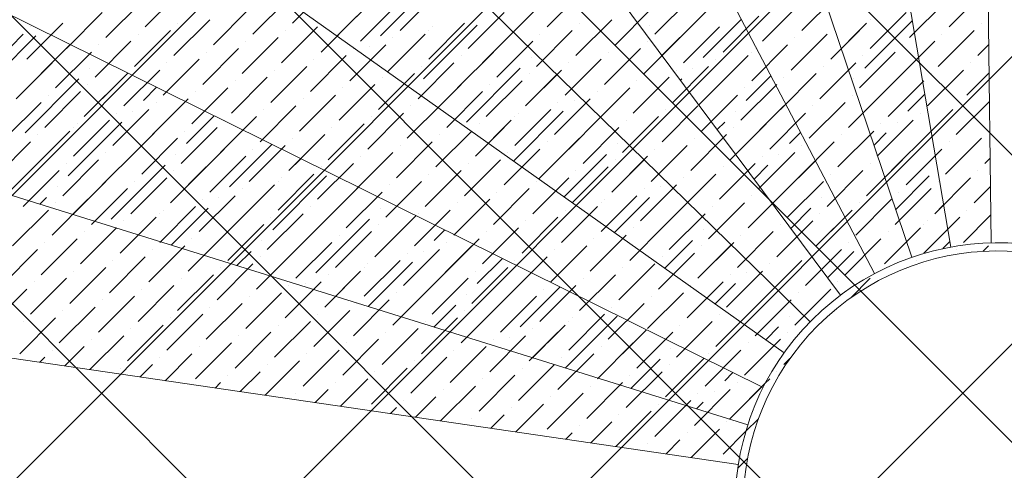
# Model space of a CAD drawing. Header units: millimetres. Extents: x -150 to 17700, y -13097 to 13830.
# Tile 23 of 67: x 9799 to 11011, y 6976 to 7531. Entities that reach past the tile are written whole.
import ezdxf

# ---------------------------------------------------------------- set-up
doc = ezdxf.new("R2010")
doc.units = ezdxf.units.MM
doc.header["$MEASUREMENT"] = 0
doc.layers.get('0').update_dxf_attribs({"lineweight": 5})
doc.layers.add('RCP XREF$0$A-CEILING-01', color=9, linetype='Continuous', lineweight=0, true_color=0x808080)
doc.layers.add('RCP XREF$0$A-CELING ELEMENT', color=9, linetype='Continuous', lineweight=0, true_color=0x808080)

# ---------------------------------------------------------------- blocks, each defined once
blk = doc.blocks.new('RCP XREF')
at = {"layer": 'RCP XREF$0$A-CEILING-01', "color": 8, "linetype": 'Continuous', "lineweight": 0, "true_color": 0x808080}
for p, q in [((11364.7, 5605.9), (3590.6, 13380)), ((11718.3, 5959.4), (4297.7, 13380)), ((11895, 6136.2), (4651.2, 13380)), ((12071.8, 6313), (5004.8, 13380)), ((6135, 3660.1), (14450, 11975.1)), ((6452, 3270), (14450, 11268)), ((11541.5, 5782.6), (6090.1, 11234)), ((7159.1, 3270), (14450, 10560.9)), ((6135, 3306.6), (11958.4, 9130)), ((6805.5, 3270), (11820, 8284.5))]:
    blk.add_line(p, q, dxfattribs=at)
at = {"layer": 'RCP XREF$0$A-CEILING-01', "color": 8, "lineweight": 0, "true_color": 0x808080}
for centre, radius, start, end in [((11004.6, 6932.9), 2087.3, 45.1925, 224.8075), ((11003.8, 6932.2), 1987.3, 45.2002, 224.7998)]:
    blk.add_arc(centre, radius, start, end, dxfattribs=at)
at = {"layer": 'RCP XREF$0$A-CELING ELEMENT', "color": 8, "lineweight": 0, "true_color": 0x808080}
for p, q in [((10975.2, 8919.5), (10995.3, 7256.1)), ((10945.6, 7251), (10665.5, 8890.7)), ((10364.2, 8814), (10897.4, 7238.3)), ((10851.7, 7218.4), (10078.6, 8691.3)), ((9815.7, 8525.6), (10809.7, 7191.8)), ((10772.2, 7159), (9581.8, 8320.9)), ((9382.7, 8082.2), (10740.2, 7120.8)), ((10714.4, 7078.2), (9223.3, 7815.4)), ((9107.3, 7526.9), (10695.5, 7032.1)), ((10683.8, 6983.5), (9037.8, 7223.8))]:
    blk.add_line(p, q, dxfattribs=at)
at = {"layer": 'RCP XREF$0$A-CELING ELEMENT', "color": 8, "linetype": 'Continuous', "lineweight": 0, "true_color": 0x808080, "transparency": 33554687}
for p, q in [((10134.7, 7526.3), (10178.9, 7570.5)), ((10243, 7510.8), (10309.2, 7577.1)), ((10629.7, 7526.3), (10673.9, 7570.5)), ((9953.5, 7521.9), (9997.7, 7566)), ((10086.1, 7513), (10130.3, 7557.2)), ((10189.8, 7510.7), (10236.3, 7557.2)), ((10267.3, 7517.4), (10311.5, 7561.6)), ((10448.5, 7521.9), (10492.7, 7566)), ((10581, 7513), (10625.2, 7557.2)), ((10762.2, 7517.4), (10806.4, 7561.6)), ((10943.4, 7521.9), (10987.6, 7566)), ((9904.9, 7508.6), (9949.1, 7552.8)), ((10037.5, 7499.8), (10081.6, 7544)), ((10218.7, 7504.2), (10262.8, 7548.4)), ((10399.8, 7508.6), (10444, 7552.8)), ((10532.4, 7499.8), (10576.6, 7544)), ((10713.6, 7504.2), (10757.8, 7548.4)), ((10894.8, 7508.6), (10939, 7552.8)), ((9856.3, 7495.3), (9900.5, 7539.5)), ((9988.8, 7486.5), (10033, 7530.7)), ((10170, 7490.9), (10214.2, 7535.1)), ((10351.2, 7495.3), (10395.4, 7539.5)), ((10483.8, 7486.5), (10528, 7530.7)), ((10590, 7486.6), (10634.1, 7530.7)), ((10640.7, 7484.3), (10687.6, 7531.2)), ((10665, 7490.9), (10709.2, 7535.1)), ((10846.2, 7495.3), (10890.4, 7539.5)), ((10846.2, 7530.7), (10846.2, 7530.7)), ((9807.6, 7482.1), (9851.8, 7526.3)), ((9812.1, 7521.9), (9812.1, 7521.9)), ((9993.3, 7526.3), (9993.3, 7526.3)), ((10121.4, 7477.7), (10165.6, 7521.9)), ((10296, 7457.8), (10362.3, 7524.1)), ((10302.6, 7482.1), (10346.8, 7526.3)), ((10307, 7521.9), (10307, 7521.9)), ((10488.2, 7526.3), (10488.2, 7526.3)), ((10574.4, 7524.1), (10574.4, 7524.1)), ((10616.4, 7477.7), (10660.6, 7521.9)), ((10797.6, 7482.1), (10841.8, 7526.3)), ((10802, 7521.9), (10802, 7521.9)), ((10839.6, 7471), (10898.1, 7529.5)), ((10983.2, 7526.3), (10983.2, 7526.3)), ((9752.4, 7444.5), (9818.7, 7510.8)), ((9759, 7468.8), (9803.2, 7513)), ((9940.2, 7473.2), (9984.4, 7517.4)), ((9944.6, 7513), (9944.6, 7513)), ((10072.8, 7464.4), (10117, 7508.6)), ((10125.8, 7517.4), (10125.8, 7517.4)), ((10254, 7468.8), (10298.2, 7513)), ((10258.4, 7508.6), (10258.4, 7508.6)), ((10302.6, 7517.4), (10302.6, 7517.4)), ((10368.9, 7477.7), (10406.9, 7515.6)), ((10435.2, 7473.2), (10479.4, 7517.4)), ((10439.6, 7513), (10439.6, 7513)), ((10567.8, 7464.4), (10612, 7508.6)), ((10620.8, 7517.4), (10620.8, 7517.4)), ((10749, 7468.8), (10793.2, 7513)), ((10753.4, 7508.6), (10753.4, 7508.6)), ((10810.5, 7495), (10833, 7517.4)), ((10930.2, 7473.2), (10974.4, 7517.4)), ((10934.6, 7513), (10934.6, 7513)), ((9825.3, 7464.4), (9861, 7500.1)), ((9891.6, 7460), (9935.8, 7504.2)), ((9896, 7499.8), (9896, 7499.8)), ((10024.2, 7451.1), (10068.4, 7495.3)), ((10077.2, 7504.2), (10077.2, 7504.2)), ((10205.4, 7455.6), (10249.6, 7499.8)), ((10209.8, 7495.3), (10209.8, 7495.3)), ((10229.7, 7497.5), (10229.7, 7497.5)), ((10251.9, 7466.7), (10289.4, 7504.2)), ((10386.6, 7460), (10430.8, 7504.2)), ((10391, 7499.8), (10391, 7499.8)), ((10519.2, 7451.1), (10563.4, 7495.3)), ((10572.2, 7504.2), (10572.2, 7504.2)), ((10700.4, 7455.6), (10744.6, 7499.8)), ((10704.8, 7495.3), (10704.8, 7495.3)), ((10881.6, 7460), (10925.8, 7504.2)), ((10886, 7499.8), (10886, 7499.8)), ((10978.8, 7486.5), (10992.4, 7500.1)), ((9843, 7446.7), (9887.2, 7490.9)), ((9847.4, 7486.5), (9847.4, 7486.5)), ((9975.6, 7437.9), (10019.8, 7482.1)), ((10028.6, 7490.9), (10028.6, 7490.9)), ((10156.8, 7442.3), (10201, 7486.5)), ((10161.2, 7482.1), (10161.2, 7482.1)), ((10338, 7446.7), (10382.2, 7490.9)), ((10342.4, 7486.5), (10342.4, 7486.5)), ((10428.6, 7484.3), (10428.6, 7484.3)), ((10470.6, 7437.9), (10514.8, 7482.1)), ((10523.6, 7490.9), (10523.6, 7490.9)), ((10651.8, 7442.3), (10695.9, 7486.5)), ((10656.2, 7482.1), (10656.2, 7482.1)), ((10700.4, 7490.9), (10700.4, 7490.9)), ((10833, 7446.7), (10877.1, 7490.9)), ((10837.4, 7486.5), (10837.4, 7486.5)), ((9794.4, 7433.5), (9838.6, 7477.7)), ((9885, 7471), (9885, 7471)), ((9980, 7477.7), (9980, 7477.7)), ((10108.2, 7429), (10152.4, 7473.2)), ((10289.4, 7433.5), (10333.6, 7477.7)), ((10293.8, 7473.2), (10293.8, 7473.2)), ((10349, 7404.7), (10415.3, 7471)), ((10475, 7477.7), (10475, 7477.7)), ((10603.1, 7429), (10647.3, 7473.2)), ((10627.4, 7471), (10627.4, 7471)), ((10635.3, 7425.8), (10687.1, 7477.7)), ((10784.3, 7433.5), (10828.5, 7477.7)), ((10788.8, 7473.2), (10788.8, 7473.2)), ((10899.2, 7477.7), (10899.2, 7477.7)), ((10970, 7477.7), (10970, 7477.7)), ((9878.4, 7411.4), (9932, 7465)), ((9927, 7424.6), (9971.2, 7468.8)), ((9931.4, 7464.4), (9931.4, 7464.4)), ((10059.6, 7415.8), (10103.7, 7460)), ((10112.6, 7468.8), (10112.6, 7468.8)), ((10240.7, 7420.2), (10284.9, 7464.4)), ((10245.2, 7460), (10245.2, 7460)), ((10355.7, 7464.4), (10355.7, 7464.4)), ((10421.9, 7424.6), (10466.1, 7468.8)), ((10421.9, 7424.6), (10460.5, 7463.2)), ((10426.4, 7464.4), (10426.4, 7464.4)), ((10554.5, 7415.8), (10598.7, 7460)), ((10607.6, 7468.8), (10607.6, 7468.8)), ((10693.7, 7431.3), (10724.1, 7461.6)), ((10735.7, 7420.2), (10779.9, 7464.4)), ((10740.1, 7460), (10740.1, 7460)), ((10837.3, 7415.8), (10886, 7464.4)), ((10916.9, 7424.6), (10961.1, 7468.8)), ((10921.3, 7464.4), (10921.3, 7464.4)), ((10965.5, 7437.9), (10992.8, 7465.2)), ((9805.4, 7391.5), (9871.7, 7457.8)), ((9812.1, 7451.1), (9812.1, 7451.1)), ((9878.4, 7411.4), (9922.6, 7455.6)), ((9882.8, 7451.1), (9882.8, 7451.1)), ((9951.3, 7431.3), (9967.5, 7447.5)), ((10010.9, 7402.5), (10055.1, 7446.7)), ((10064, 7455.6), (10064, 7455.6)), ((10192.1, 7407), (10236.3, 7451.1)), ((10196.6, 7446.7), (10196.6, 7446.7)), ((10314, 7422.7), (10342.4, 7451.1)), ((10373.3, 7411.4), (10417.5, 7455.6)), ((10377.8, 7451.1), (10377.8, 7451.1)), ((10505.9, 7402.5), (10550.1, 7446.7)), ((10558.9, 7455.6), (10558.9, 7455.6)), ((10612.6, 7456.2), (10614.2, 7457.8)), ((10687.1, 7407), (10731.3, 7451.1)), ((10691.5, 7446.7), (10691.5, 7446.7)), ((10826.3, 7457.8), (10826.3, 7457.8)), ((10868.3, 7411.4), (10912.5, 7455.6)), ((10872.7, 7451.1), (10872.7, 7451.1)), ((9829.7, 7398.1), (9873.9, 7442.3)), ((9834.2, 7437.9), (9834.2, 7437.9)), ((10015.4, 7442.3), (10015.4, 7442.3)), ((10143.5, 7393.7), (10187.7, 7437.9)), ((10324.7, 7398.1), (10368.9, 7442.3)), ((10329.1, 7437.9), (10329.1, 7437.9)), ((10510.3, 7442.3), (10510.3, 7442.3)), ((10638.5, 7393.7), (10682.7, 7437.9)), ((10819.7, 7398.1), (10863.9, 7442.3)), ((10824.1, 7437.9), (10824.1, 7437.9)), ((10892.6, 7418), (10913.5, 7438.9)), ((9781.1, 7384.9), (9825.3, 7429)), ((9931.4, 7358.3), (9997.7, 7424.6)), ((9962.3, 7389.3), (10006.5, 7433.5)), ((9966.7, 7429), (9966.7, 7429)), ((10094.9, 7380.4), (10139.1, 7424.6)), ((10147.9, 7433.5), (10147.9, 7433.5)), ((10276.1, 7384.9), (10320.3, 7429)), ((10280.5, 7424.6), (10280.5, 7424.6)), ((10457.3, 7389.3), (10501.5, 7433.5)), ((10461.7, 7429), (10461.7, 7429)), ((10481.6, 7431.3), (10481.6, 7431.3)), ((10589.9, 7380.4), (10634.1, 7424.6)), ((10642.9, 7433.5), (10642.9, 7433.5)), ((10680.5, 7365), (10740.1, 7424.6)), ((10771.1, 7384.9), (10815.3, 7429)), ((10775.5, 7424.6), (10775.5, 7424.6)), ((10952.3, 7389.3), (10993.2, 7430.2)), ((10956.7, 7429), (10956.7, 7429)), ((9913.7, 7376), (9957.9, 7420.2)), ((9918.1, 7415.8), (9918.1, 7415.8)), ((9938, 7418), (9938, 7418)), ((10004.3, 7378.2), (10038.5, 7412.4)), ((10046.3, 7367.2), (10090.5, 7411.4)), ((10099.3, 7420.2), (10099.3, 7420.2)), ((10227.5, 7371.6), (10271.7, 7415.8)), ((10231.9, 7411.4), (10231.9, 7411.4)), ((10407.1, 7356.8), (10468.3, 7418)), ((10408.7, 7376), (10452.9, 7420.2)), ((10408.7, 7411.4), (10408.7, 7411.4)), ((10413.1, 7415.8), (10413.1, 7415.8)), ((10475, 7371.6), (10514.2, 7410.8)), ((10541.3, 7367.2), (10585.5, 7411.4)), ((10594.3, 7420.2), (10594.3, 7420.2)), ((10680.5, 7418), (10680.5, 7418)), ((10722.5, 7371.6), (10766.7, 7415.8)), ((10726.9, 7411.4), (10726.9, 7411.4)), ((10903.7, 7376), (10947.9, 7420.2)), ((10908.1, 7415.8), (10908.1, 7415.8)), ((9858.5, 7338.4), (9924.8, 7404.7)), ((9865.1, 7362.8), (9909.3, 7407)), ((9865.1, 7398.1), (9865.1, 7398.1)), ((9869.5, 7402.5), (9869.5, 7402.5)), ((9997.7, 7353.9), (10041.9, 7398.1)), ((10050.7, 7407), (10050.7, 7407)), ((10178.9, 7358.3), (10223.1, 7402.5)), ((10183.3, 7398.1), (10183.3, 7398.1)), ((10360.1, 7362.8), (10404.3, 7407)), ((10364.5, 7402.5), (10364.5, 7402.5)), ((10376.1, 7378.7), (10395.4, 7398.1)), ((10492.7, 7353.9), (10536.8, 7398.1)), ((10545.7, 7407), (10545.7, 7407)), ((10657.9, 7395.4), (10667.2, 7404.7)), ((10673.9, 7358.3), (10718, 7402.5)), ((10678.3, 7398.1), (10678.3, 7398.1)), ((10855, 7362.8), (10899.2, 7407)), ((10859.5, 7402.5), (10859.5, 7402.5)), ((10879.4, 7404.7), (10879.4, 7404.7)), ((9816.5, 7349.5), (9860.7, 7393.7)), ((9820.9, 7389.3), (9820.9, 7389.3)), ((10002.1, 7393.7), (10002.1, 7393.7)), ((10130.3, 7345.1), (10174.5, 7389.3)), ((10311.5, 7349.5), (10355.7, 7393.7)), ((10315.9, 7389.3), (10315.9, 7389.3)), ((10497.1, 7393.7), (10497.1, 7393.7)), ((10625.2, 7345.1), (10669.4, 7389.3)), ((10746.8, 7378.2), (10760.6, 7392)), ((10806.4, 7349.5), (10850.6, 7393.7)), ((10810.9, 7389.3), (10810.9, 7389.3)), ((10850.8, 7376.1), (10866.1, 7391.5)), ((10872.7, 7345.1), (10921.3, 7393.6)), ((10992, 7393.7), (10992, 7393.7)), ((9767.9, 7336.2), (9812.1, 7380.4)), ((9785.5, 7318.6), (9851.8, 7384.9)), ((9949.1, 7340.7), (9993.3, 7384.9)), ((9953.5, 7380.4), (9953.5, 7380.4)), ((10057.3, 7325.2), (10109.4, 7377.3)), ((10064, 7384.9), (10064, 7384.9)), ((10081.6, 7331.8), (10125.8, 7376)), ((10134.7, 7384.9), (10134.7, 7384.9)), ((10262.8, 7336.2), (10307, 7380.4)), ((10267.3, 7376), (10267.3, 7376)), ((10444, 7340.7), (10488.2, 7384.9)), ((10448.5, 7380.4), (10448.5, 7380.4)), ((10534.6, 7378.2), (10534.6, 7378.2)), ((10576.6, 7331.8), (10620.8, 7376)), ((10629.7, 7384.9), (10629.7, 7384.9)), ((10757.8, 7336.2), (10802, 7380.4)), ((10762.2, 7376), (10762.2, 7376)), ((10939, 7340.7), (10983.2, 7384.9)), ((10943.4, 7380.4), (10943.4, 7380.4)), ((9900.5, 7327.4), (9944.6, 7371.6)), ((9904.9, 7367.2), (9904.9, 7367.2)), ((9984.4, 7305.3), (10050.7, 7371.6)), ((9991.1, 7365), (9991.1, 7365)), ((10033, 7318.6), (10077.2, 7362.8)), ((10086.1, 7371.6), (10086.1, 7371.6)), ((10214.2, 7323), (10258.4, 7367.2)), ((10218.7, 7362.8), (10218.7, 7362.8)), ((10395.4, 7327.4), (10439.6, 7371.6)), ((10399.8, 7367.2), (10399.8, 7367.2)), ((10469.2, 7312.8), (10521.4, 7365)), ((10528, 7318.6), (10572.2, 7362.8)), ((10581, 7371.6), (10581, 7371.6)), ((10709.2, 7323), (10753.4, 7367.2)), ((10713.6, 7362.8), (10713.6, 7362.8)), ((10733.5, 7365), (10733.5, 7365)), ((10890.4, 7327.4), (10934.6, 7371.6)), ((10894.8, 7367.2), (10894.8, 7367.2)), ((9851.8, 7314.1), (9896, 7358.3)), ((9856.3, 7353.9), (9856.3, 7353.9)), ((9911.5, 7285.4), (9977.8, 7351.7)), ((9984.4, 7305.3), (10028.6, 7349.5)), ((10037.5, 7358.3), (10037.5, 7358.3)), ((10130.3, 7345.1), (10144.9, 7359.7)), ((10165.6, 7309.7), (10209.8, 7353.9)), ((10170, 7349.5), (10170, 7349.5)), ((10346.8, 7314.1), (10391, 7358.3)), ((10351.2, 7353.9), (10351.2, 7353.9)), ((10461.7, 7358.3), (10461.7, 7358.3)), ((10479.4, 7305.3), (10523.6, 7349.5)), ((10528, 7318.6), (10567.9, 7358.4)), ((10532.4, 7358.3), (10532.4, 7358.3)), ((10660.6, 7309.7), (10704.8, 7353.9)), ((10665, 7349.5), (10665, 7349.5)), ((10703.2, 7334.6), (10720.3, 7351.7)), ((10726.9, 7305.3), (10778.8, 7357.3)), ((10841.8, 7314.1), (10886, 7358.3)), ((10846.2, 7353.9), (10846.2, 7353.9)), ((10987.6, 7353.9), (10994.1, 7360.4)), ((9803.2, 7300.9), (9847.4, 7345.1)), ((9807.6, 7340.7), (9807.6, 7340.7)), ((9918.1, 7345.1), (9918.1, 7345.1)), ((9988.8, 7345.1), (9988.8, 7345.1)), ((10110.4, 7272.2), (10176.7, 7338.4)), ((10117, 7296.5), (10161.2, 7340.7)), ((10298.2, 7300.9), (10342.4, 7345.1)), ((10302.6, 7340.7), (10302.6, 7340.7)), ((10438.1, 7334.8), (10448.5, 7345.1)), ((10483.8, 7345.1), (10483.8, 7345.1)), ((10612, 7296.5), (10656.2, 7340.7)), ((10793.2, 7300.9), (10837.4, 7345.1)), ((10797.6, 7340.7), (10797.6, 7340.7)), ((10877.6, 7296.9), (10919.1, 7338.4)), ((10978.8, 7345.1), (10978.8, 7345.1)), ((9845.2, 7325.2), (9845.2, 7325.2)), ((9864.1, 7291.1), (9904.9, 7331.8)), ((9935.8, 7292), (9980, 7336.2)), ((9940.2, 7331.8), (9940.2, 7331.8)), ((10068.4, 7283.2), (10112.6, 7327.4)), ((10117, 7331.8), (10117, 7331.8)), ((10121.4, 7336.2), (10121.4, 7336.2)), ((10183.3, 7292), (10215.9, 7324.7)), ((10249.6, 7287.6), (10293.8, 7331.8)), ((10254, 7327.4), (10254, 7327.4)), ((10430.8, 7292), (10475, 7336.2)), ((10435.2, 7331.8), (10435.2, 7331.8)), ((10563.4, 7283.2), (10607.6, 7327.4)), ((10587.7, 7325.2), (10587.7, 7325.2)), ((10616.4, 7336.2), (10616.4, 7336.2)), ((10744.6, 7287.6), (10788.8, 7331.8)), ((10749, 7327.4), (10749, 7327.4)), ((10925.8, 7292), (10970, 7336.2)), ((10930.2, 7331.8), (10930.2, 7331.8)), ((10974.4, 7305.3), (10994.5, 7325.4)), ((9887.2, 7278.8), (9931.4, 7323)), ((9891.6, 7318.6), (9891.6, 7318.6)), ((10019.8, 7269.9), (10064, 7314.1)), ((10037.5, 7252.3), (10103.7, 7318.6)), ((10072.8, 7323), (10072.8, 7323)), ((10201, 7274.4), (10245.2, 7318.6)), ((10205.4, 7314.1), (10205.4, 7314.1)), ((10382.2, 7278.8), (10426.4, 7323)), ((10386.6, 7318.6), (10386.6, 7318.6)), ((10514.8, 7269.9), (10558.9, 7314.1)), ((10567.8, 7323), (10567.8, 7323)), ((10695.9, 7274.4), (10740.1, 7318.6)), ((10700.4, 7314.1), (10700.4, 7314.1)), ((10877.1, 7278.8), (10921.3, 7323)), ((10881.6, 7318.6), (10881.6, 7318.6)), ((9823.7, 7303.7), (9832, 7311.9)), ((9838.6, 7265.5), (9882.8, 7309.7)), ((9843, 7305.3), (9843, 7305.3)), ((9971.2, 7256.7), (10015.4, 7300.9)), ((10024.2, 7309.7), (10024.2, 7309.7)), ((10044.1, 7311.9), (10044.1, 7311.9)), ((10152.4, 7261.1), (10196.6, 7305.3)), ((10156.8, 7300.9), (10156.8, 7300.9)), ((10333.6, 7265.5), (10377.8, 7309.7)), ((10338, 7305.3), (10338, 7305.3)), ((10466.1, 7256.7), (10510.3, 7300.9)), ((10514.8, 7305.3), (10514.8, 7305.3)), ((10519.2, 7309.7), (10519.2, 7309.7)), ((10531.3, 7268.8), (10574.4, 7311.9)), ((10581, 7265.5), (10621.6, 7306)), ((10647.3, 7261.1), (10691.5, 7305.3)), ((10651.8, 7300.9), (10651.8, 7300.9)), ((10786.5, 7311.9), (10786.5, 7311.9)), ((10828.5, 7265.5), (10872.7, 7309.7)), ((10833, 7305.3), (10833, 7305.3)), ((10925.8, 7292), (10936.7, 7303)), ((9790, 7252.3), (9834.2, 7296.5)), ((9971.2, 7292), (9971.2, 7292)), ((9975.6, 7296.5), (9975.6, 7296.5)), ((9985.4, 7253.3), (10030.8, 7298.7)), ((10103.7, 7247.9), (10147.9, 7292)), ((10236.3, 7239), (10286.9, 7289.6)), ((10243, 7298.7), (10243, 7298.7)), ((10284.9, 7252.3), (10329.1, 7296.5)), ((10289.4, 7292), (10289.4, 7292)), ((10470.6, 7296.5), (10470.6, 7296.5)), ((10500.2, 7290.8), (10501.5, 7292)), ((10598.7, 7247.9), (10642.9, 7292)), ((10748.5, 7273.9), (10773.3, 7298.7)), ((10779.9, 7252.3), (10824.1, 7296.5)), ((10784.3, 7292), (10784.3, 7292)), ((10961.1, 7256.7), (10994.9, 7290.5)), ((10965.5, 7296.5), (10965.5, 7296.5)), ((9922.6, 7243.4), (9966.7, 7287.6)), ((9927, 7283.2), (9927, 7283.2)), ((9945, 7265.9), (9957.9, 7278.8)), ((10055.1, 7234.6), (10099.3, 7278.8)), ((10108.2, 7287.6), (10108.2, 7287.6)), ((10163.4, 7219.1), (10229.7, 7285.4)), ((10170, 7278.8), (10170, 7278.8)), ((10236.3, 7239), (10280.5, 7283.2)), ((10240.7, 7278.8), (10240.7, 7278.8)), ((10417.5, 7243.4), (10461.7, 7287.6)), ((10421.9, 7283.2), (10421.9, 7283.2)), ((10550.1, 7234.6), (10594.3, 7278.8)), ((10603.1, 7287.6), (10603.1, 7287.6)), ((10731.3, 7239), (10775.5, 7283.2)), ((10735.7, 7278.8), (10735.7, 7278.8)), ((10779.9, 7252.3), (10815.3, 7287.7)), ((10912.5, 7243.4), (10956.7, 7287.6)), ((10912.5, 7278.8), (10912.5, 7278.8)), ((10916.9, 7283.2), (10916.9, 7283.2)), ((9873.9, 7230.2), (9918.1, 7274.4)), ((9878.4, 7269.9), (9878.4, 7269.9)), ((10006.5, 7221.3), (10050.7, 7265.5)), ((10059.6, 7274.4), (10059.6, 7274.4)), ((10106.7, 7215.5), (10156.8, 7265.5)), ((10187.7, 7225.8), (10231.9, 7269.9)), ((10192.1, 7265.5), (10192.1, 7265.5)), ((10309.2, 7258.9), (10322.4, 7272)), ((10368.9, 7230.2), (10413.1, 7274.4)), ((10373.3, 7269.9), (10373.3, 7269.9)), ((10501.5, 7221.3), (10545.7, 7265.5)), ((10554.5, 7274.4), (10554.5, 7274.4)), ((10640.7, 7272.2), (10640.7, 7272.2)), ((10682.7, 7225.8), (10726.9, 7269.9)), ((10687.1, 7265.5), (10687.1, 7265.5)), ((10863.9, 7230.2), (10908.1, 7274.4)), ((10868.3, 7269.9), (10868.3, 7269.9)), ((10891, 7257.3), (10899.2, 7265.5)), ((9825.3, 7216.9), (9869.5, 7261.1)), ((9829.7, 7256.7), (9829.7, 7256.7)), ((9957.9, 7208.1), (10002.1, 7252.3)), ((10010.9, 7261.1), (10010.9, 7261.1)), ((10097.1, 7258.9), (10097.1, 7258.9)), ((10139.1, 7212.5), (10183.3, 7256.7)), ((10143.5, 7252.3), (10143.5, 7252.3)), ((10289.4, 7186), (10355.7, 7252.3)), ((10320.3, 7216.9), (10364.5, 7261.1)), ((10324.7, 7256.7), (10324.7, 7256.7)), ((10452.9, 7208.1), (10497.1, 7252.3)), ((10505.9, 7261.1), (10505.9, 7261.1)), ((10567.8, 7252.3), (10567.8, 7252.3)), ((10593.4, 7224.8), (10627.4, 7258.9)), ((10634.1, 7212.5), (10678.3, 7256.7)), ((10634.1, 7212.5), (10675.2, 7253.6)), ((10638.5, 7252.3), (10638.5, 7252.3)), ((10815.3, 7216.9), (10859.5, 7261.1)), ((10819.7, 7256.7), (10819.7, 7256.7)), ((10935.8, 7249.1), (10944.5, 7257.7)), ((10985.5, 7245.7), (10992, 7252.3)), ((9776.7, 7203.7), (9820.9, 7247.9)), ((9962.3, 7247.9), (9962.3, 7247.9)), ((10066.3, 7228.1), (10083.9, 7245.6)), ((10090.5, 7199.2), (10134.7, 7243.4)), ((10271.7, 7203.7), (10315.9, 7247.9)), ((10276.1, 7243.4), (10276.1, 7243.4)), ((10296, 7245.6), (10296, 7245.6)), ((10457.3, 7247.9), (10457.3, 7247.9)), ((10585.5, 7199.2), (10629.7, 7243.4)), ((10766.7, 7203.7), (10810.9, 7247.9)), ((10771.1, 7243.4), (10771.1, 7243.4)), ((10793.8, 7213.1), (10826.3, 7245.6)), ((10952.3, 7247.9), (10952.3, 7247.9)), ((9909.3, 7194.8), (9953.5, 7239)), ((9913.7, 7234.6), (9913.7, 7234.6)), ((10041.9, 7186), (10086.1, 7230.2)), ((10094.9, 7239), (10094.9, 7239)), ((10223.1, 7190.4), (10267.3, 7234.6)), ((10227.5, 7230.2), (10227.5, 7230.2)), ((10228.1, 7177.7), (10282.7, 7232.4)), ((10362.3, 7205.9), (10393.4, 7236.9)), ((10404.3, 7194.8), (10448.5, 7239)), ((10408.7, 7234.6), (10408.7, 7234.6)), ((10536.8, 7186), (10581, 7230.2)), ((10589.9, 7239), (10589.9, 7239)), ((10718, 7190.4), (10762.2, 7234.6)), ((10722.5, 7230.2), (10722.5, 7230.2)), ((10903.7, 7234.6), (10903.7, 7234.6)), ((9860.7, 7181.6), (9904.9, 7225.8)), ((9865.1, 7221.3), (9865.1, 7221.3)), ((9993.3, 7172.7), (10037.5, 7216.9)), ((10046.3, 7225.8), (10046.3, 7225.8)), ((10174.5, 7177.1), (10218.7, 7221.3)), ((10178.9, 7216.9), (10178.9, 7216.9)), ((10223.1, 7225.8), (10223.1, 7225.8)), ((10355.7, 7181.6), (10399.8, 7225.8)), ((10360.1, 7221.3), (10360.1, 7221.3)), ((10488.2, 7172.7), (10532.4, 7216.9)), ((10541.3, 7225.8), (10541.3, 7225.8)), ((10669.4, 7177.1), (10713.6, 7221.3)), ((10673.9, 7216.9), (10673.9, 7216.9)), ((10693.7, 7219.1), (10693.7, 7219.1)), ((10855, 7221.3), (10855, 7221.3)), ((9812.1, 7168.3), (9856.3, 7212.5)), ((9816.5, 7208.1), (9816.5, 7208.1)), ((9944.6, 7159.5), (9988.8, 7203.7)), ((9997.7, 7212.5), (9997.7, 7212.5)), ((10125.8, 7163.9), (10170, 7208.1)), ((10130.3, 7203.7), (10130.3, 7203.7)), ((10150.2, 7205.9), (10150.2, 7205.9)), ((10187.6, 7190.3), (10209.8, 7212.5)), ((10307, 7168.3), (10351.2, 7212.5)), ((10311.5, 7208.1), (10311.5, 7208.1)), ((10421.9, 7212.5), (10421.9, 7212.5)), ((10439.6, 7159.5), (10483.8, 7203.7)), ((10492.7, 7212.5), (10492.7, 7212.5)), ((10620.8, 7163.9), (10665, 7208.1)), ((10625.2, 7203.7), (10625.2, 7203.7)), ((10655.5, 7180.9), (10680.5, 7205.9)), ((10806.4, 7208.1), (10806.4, 7208.1)), ((10822.3, 7188.6), (10846.2, 7212.5)), ((9763.5, 7155), (9807.6, 7199.2)), ((9949.1, 7199.2), (9949.1, 7199.2)), ((10077.2, 7150.6), (10121.4, 7194.8)), ((10258.4, 7155), (10302.6, 7199.2)), ((10262.8, 7194.8), (10262.8, 7194.8)), ((10349, 7192.6), (10349, 7192.6)), ((10349.4, 7139.9), (10408.7, 7199.2)), ((10415.3, 7152.8), (10464.3, 7201.8)), ((10444, 7199.2), (10444, 7199.2)), ((10572.2, 7150.6), (10616.4, 7194.8)), ((10687.1, 7159.5), (10728.9, 7201.3)), ((10753.4, 7155), (10797.6, 7199.2)), ((10757.8, 7194.8), (10757.8, 7194.8)), ((9896, 7146.2), (9940.2, 7190.4)), ((9900.5, 7186), (9900.5, 7186)), ((10028.6, 7137.4), (10072.8, 7181.6)), ((10081.6, 7190.4), (10081.6, 7190.4)), ((10209.8, 7141.8), (10254, 7186)), ((10214.2, 7181.6), (10214.2, 7181.6)), ((10308.9, 7152.5), (10335.8, 7179.4)), ((10391, 7146.2), (10435.2, 7190.4)), ((10395.4, 7186), (10395.4, 7186)), ((10488.2, 7172.7), (10499.8, 7184.3)), ((10523.6, 7137.4), (10567.8, 7181.6)), ((10576.6, 7190.4), (10576.6, 7190.4)), ((10704.8, 7141.8), (10749, 7186)), ((10709.2, 7181.6), (10709.2, 7181.6)), ((9847.4, 7132.9), (9891.6, 7177.1)), ((9851.8, 7172.7), (9851.8, 7172.7)), ((9980, 7124.1), (10024.2, 7168.3)), ((10033, 7177.1), (10033, 7177.1)), ((10161.2, 7128.5), (10205.4, 7172.7)), ((10165.6, 7168.3), (10165.6, 7168.3)), ((10276.1, 7172.7), (10276.1, 7172.7)), ((10342.4, 7132.9), (10386.6, 7177.1)), ((10346.8, 7172.7), (10346.8, 7172.7)), ((10475, 7124.1), (10519.2, 7168.3)), ((10528, 7177.1), (10528, 7177.1)), ((10656.2, 7128.5), (10700.4, 7172.7)), ((10660.6, 7168.3), (10660.6, 7168.3)), ((9798.8, 7119.7), (9843, 7163.9)), ((9803.2, 7159.5), (9803.2, 7159.5)), ((9931.4, 7110.8), (9975.6, 7155)), ((9984.4, 7163.9), (9984.4, 7163.9)), ((10112.6, 7115.3), (10156.8, 7159.5)), ((10117, 7155), (10117, 7155)), ((10293.8, 7119.7), (10338, 7163.9)), ((10298.2, 7159.5), (10298.2, 7159.5)), ((10426.4, 7110.8), (10470.6, 7155)), ((10470.7, 7102.1), (10534.6, 7166.1)), ((10475, 7159.5), (10475, 7159.5)), ((10479.4, 7163.9), (10479.4, 7163.9)), ((10607.6, 7115.3), (10651.8, 7159.5)), ((10612, 7155), (10612, 7155)), ((10746.8, 7166.1), (10746.8, 7166.1)), ((9935.8, 7150.6), (9935.8, 7150.6)), ((10064, 7102), (10108.2, 7146.2)), ((10245.2, 7106.4), (10289.4, 7150.6)), ((10249.6, 7146.2), (10249.6, 7146.2)), ((10430.2, 7114.7), (10461.7, 7146.2)), ((10430.8, 7150.6), (10430.8, 7150.6)), ((10541.3, 7119.7), (10570.8, 7149.2)), ((10558.9, 7102), (10603.1, 7146.2)), ((10717.6, 7136.9), (10733.5, 7152.8)), ((10744.6, 7146.2), (10744.6, 7146.2)), ((9885.2, 7100.1), (9927, 7141.8)), ((9887.2, 7137.4), (9887.2, 7137.4)), ((10015.4, 7088.8), (10059.6, 7132.9)), ((10068.4, 7141.8), (10068.4, 7141.8)), ((10196.6, 7093.2), (10240.7, 7137.4)), ((10201, 7132.9), (10201, 7132.9)), ((10377.8, 7097.6), (10421.9, 7141.8)), ((10382.2, 7137.4), (10382.2, 7137.4)), ((10402.1, 7139.6), (10402.1, 7139.6)), ((10510.3, 7088.8), (10554.5, 7132.9)), ((10563.4, 7141.8), (10563.4, 7141.8)), ((10691.5, 7093.2), (10735.7, 7137.4)), ((10695.9, 7132.9), (10695.9, 7132.9)), ((9838.6, 7124.1), (9838.6, 7124.1)), ((9854.4, 7104.6), (9878.4, 7128.5)), ((9977.8, 7086.5), (10010.9, 7119.7)), ((10019.8, 7128.5), (10019.8, 7128.5)), ((10147.9, 7079.9), (10192.1, 7124.1)), ((10152.4, 7119.7), (10152.4, 7119.7)), ((10329.1, 7084.3), (10373.3, 7128.5)), ((10333.6, 7124.1), (10333.6, 7124.1)), ((10461.7, 7075.5), (10505.9, 7119.7)), ((10514.8, 7128.5), (10514.8, 7128.5)), ((10600.9, 7126.3), (10600.9, 7126.3)), ((10642.9, 7079.9), (10687.1, 7124.1)), ((10647.3, 7119.7), (10647.3, 7119.7)), ((9823.5, 7109.1), (9829.7, 7115.3)), ((9946.9, 7091), (9962.3, 7106.4)), ((9971.2, 7115.3), (9971.2, 7115.3)), ((10101.2, 7068.5), (10143.5, 7110.8)), ((10103.7, 7106.4), (10103.7, 7106.4)), ((10280.5, 7071.1), (10324.7, 7115.3)), ((10284.9, 7110.8), (10284.9, 7110.8)), ((10413.1, 7062.2), (10457.3, 7106.4)), ((10466.1, 7115.3), (10466.1, 7115.3)), ((10528, 7106.4), (10528, 7106.4)), ((10551.5, 7076.9), (10587.7, 7113.1)), ((10594.3, 7066.7), (10641.8, 7114.1)), ((10594.3, 7066.7), (10638.5, 7110.8)), ((10598.7, 7106.4), (10598.7, 7106.4)), ((10740.1, 7106.4), (10747.4, 7113.7)), ((9922.6, 7102), (9922.6, 7102)), ((10070.3, 7073), (10094.9, 7097.6)), ((10231.9, 7057.8), (10276.1, 7102)), ((10236.3, 7097.6), (10236.3, 7097.6)), ((10417.5, 7102), (10417.5, 7102)), ((10545.7, 7053.4), (10589.9, 7097.6)), ((10667.2, 7086.5), (10677.3, 7096.6)), ((10731.3, 7097.6), (10731.3, 7097.6)), ((10039.5, 7077.5), (10046.3, 7084.3)), ((10055.1, 7093.2), (10055.1, 7093.2)), ((10187.7, 7084.3), (10187.7, 7084.3)), ((10193.8, 7055), (10227.5, 7088.8)), ((10364.5, 7049), (10408.7, 7093.2)), ((10368.9, 7088.8), (10368.9, 7088.8)), ((10497.1, 7040.1), (10541.3, 7084.3)), ((10511.1, 7089.5), (10514.8, 7093.2)), ((10550.1, 7093.2), (10550.1, 7093.2)), ((10678.3, 7044.6), (10717.1, 7083.4)), ((10682.7, 7084.3), (10682.7, 7084.3)), ((10717.1, 7083.4), (10722.5, 7088.8)), ((10139.1, 7071.1), (10139.1, 7071.1)), ((10162.9, 7059.5), (10178.9, 7075.5)), ((10317.2, 7037), (10360.1, 7079.9)), ((10320.3, 7075.5), (10320.3, 7075.5)), ((10448.5, 7026.9), (10492.7, 7071.1)), ((10501.5, 7079.9), (10501.5, 7079.9)), ((10629.7, 7031.3), (10673.9, 7075.5)), ((10634.1, 7071.1), (10634.1, 7071.1)), ((10654, 7073.3), (10654, 7073.3)), ((10672.8, 7039.1), (10712.7, 7079)), ((10271.7, 7062.2), (10271.7, 7062.2)), ((10286.3, 7041.5), (10311.5, 7066.7)), ((10409.7, 7023.5), (10444, 7057.8)), ((10452.9, 7066.7), (10452.9, 7066.7)), ((10581, 7018), (10625.2, 7062.2)), ((10585.5, 7057.8), (10585.5, 7057.8)), ((10632.4, 7051.7), (10640.7, 7060)), ((10255.5, 7046), (10262.8, 7053.4)), ((10404.3, 7053.4), (10404.3, 7053.4)), ((10533.1, 7005.5), (10576.6, 7049)), ((10355.7, 7040.1), (10355.7, 7040.1)), ((10378.9, 7028), (10395.4, 7044.6)), ((10502.3, 7010), (10528, 7035.7)), ((10536.8, 7044.6), (10536.8, 7044.6)), ((10669.4, 7035.7), (10669.4, 7035.7)), ((10692.9, 7023.9), (10708.6, 7039.5)), ((10471.4, 7014.5), (10479.4, 7022.5)), ((10488.2, 7031.3), (10488.2, 7031.3)), ((10620.8, 7022.5), (10620.8, 7022.5)), ((10625.7, 6992), (10660.6, 7026.9)), ((10665, 6995.9), (10692.9, 7023.9)), ((10572.2, 7009.2), (10572.2, 7009.2)), ((10594.8, 6996.5), (10612, 7013.6)), ((10683.1, 6978.7), (10695.2, 6990.8))]:
    blk.add_line(p, q, dxfattribs=at)
at = {"layer": 'RCP XREF$0$A-CELING ELEMENT', "color": 8, "lineweight": 0, "true_color": 0x808080}
for radius, start, end in [(323.8, 46.1755, 223.8245), (313.8, 46.2129, 223.7871)]:
    blk.add_arc((11003.6, 6932.4), radius, start, end, dxfattribs=at)

msp = doc.modelspace()

# ---------------------------------------------------------------- block references
at = {"ltscale": 5}
msp.add_blockref('RCP XREF', (0, 0), dxfattribs=at)

doc.saveas('drawing.dxf')
